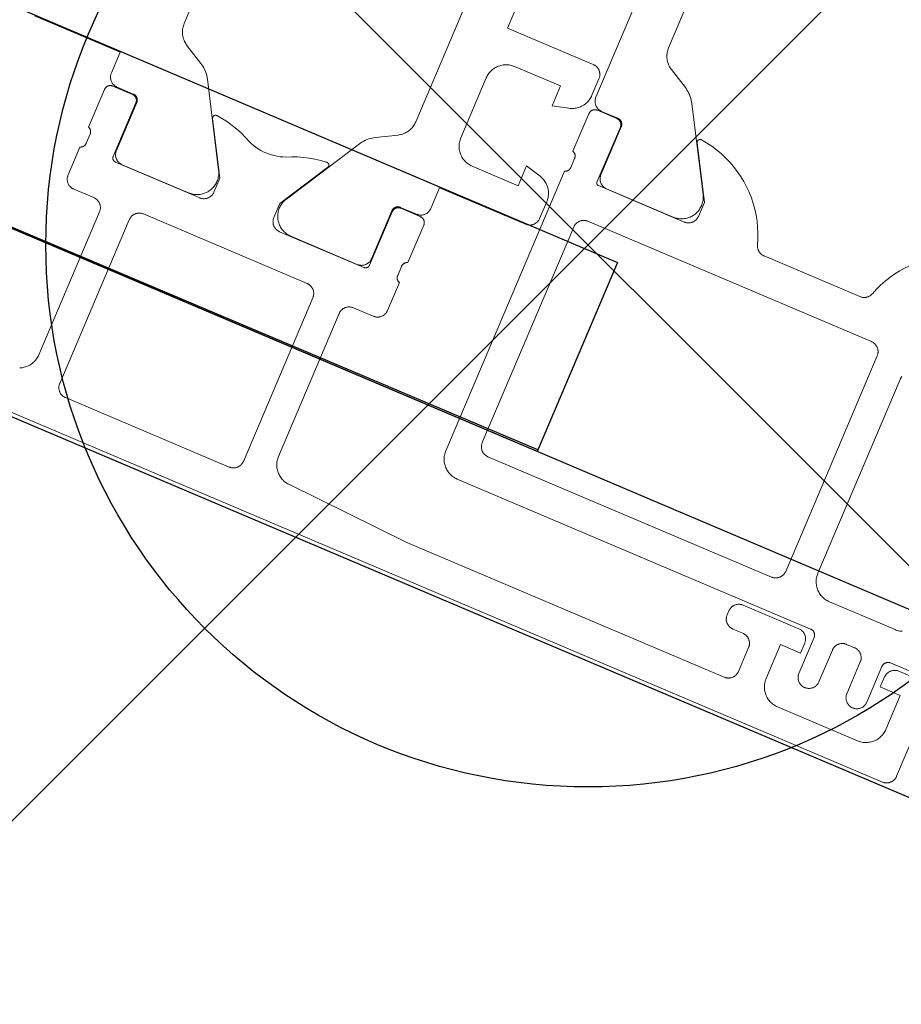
# Model space of a CAD drawing. Header units: metres. Extents: x 63115 to 703450, y -261936 to -53969.
# Tile 29 of 256: x 158402 to 158443, y -143504 to -143459. Entities that reach past the tile are written whole.
import ezdxf

# ---------------------------------------------------------------- set-up
doc = ezdxf.new("R2010")
doc.units = ezdxf.units.M
doc.header["$PDMODE"] = 35
doc.header["$PDSIZE"] = 50
doc.layers.get('0').update_dxf_attribs({"true_color": 0x83b7c5})
doc.layers.add('_01Hulplijnen', color=6, linetype='Continuous', plot=False)
for name, color, linetype in [('_02Binnenwanden', 2, 'Continuous'), ('_03-PROJECTION', 1, 'Continuous'), ('LAYER98', 7, 'Continuous')]:
    doc.layers.add(name, color=color, linetype=linetype)

# ---------------------------------------------------------------- blocks, each defined once
blk = doc.blocks.new('*U184')
at = {"layer": '_02Binnenwanden'}
blk.add_lwpolyline([(-34.969, 1.882), (-34.46, 11.341), (-3.655, 9.683), (1.936, 113.563), (10.264, 113.115), (4.673, 9.235), (35.478, 7.577), (34.969, -1.882)], close=True, dxfattribs=at)
blk = doc.blocks.new('ruit_950x8')
at = {"layer": '_01Hulplijnen'}
blk.add_lwpolyline([(0, 0), (950, 0), (950, 8), (0, 8)], close=True, dxfattribs=at)
blk = doc.blocks.new('*U165')
at = {"layer": '_01Hulplijnen'}
blk.add_point((934.363, 12.684), dxfattribs=at)
at = {"layer": 'LAYER98', "color": 7, "linetype": 'Continuous', "lineweight": 9}
for points in [[(936.691, 19.094), (936.691, 44.174)], [(934.491, 40.77), (934.491, 22.499)], [(937.392, 20.434), (941.691, 20.434), (941.691, 36.474)], [(943.891, 33.07), (943.892, 14.799)], [(955.491, 14.799), (955.492, 33.07)], [(934.491, 22.499), (934.489, 22.446), (934.485, 22.393), (934.478, 22.341), (934.469, 22.289), (934.456, 22.237), (934.441, 22.186), (934.423, 22.137), (934.402, 22.088), (934.38, 22.04), (934.354, 21.994), (934.326, 21.949), (934.296, 21.905), (934.264, 21.863), (934.228, 21.823), (934.191, 21.785), (934.153, 21.749), (934.112, 21.715), (934.07, 21.683), (934.026, 21.654), (933.98, 21.627)], [(933.98, 21.627), (933.066, 21.114)], [(933.066, 21.114), (932.998, 21.073), (932.932, 21.028), (932.867, 20.98), (932.806, 20.928), (932.747, 20.873), (932.691, 20.815), (932.639, 20.754), (932.59, 20.691), (932.544, 20.624), (932.502, 20.556)], [(932.502, 20.556), (930.388, 16.894)], [(936.892, 19.934), (936.892, 19.962), (936.894, 19.989), (936.897, 20.015), (936.903, 20.042), (936.909, 20.068), (936.917, 20.094), (936.927, 20.119), (936.937, 20.144), (936.949, 20.169), (936.963, 20.192), (936.977, 20.215), (936.993, 20.237), (937.01, 20.258), (937.028, 20.278), (937.047, 20.297), (937.067, 20.316), (937.089, 20.333), (937.11, 20.348), (937.134, 20.363), (937.157, 20.376), (937.182, 20.388), (937.206, 20.399), (937.231, 20.408), (937.258, 20.416), (937.284, 20.423), (937.31, 20.428), (937.337, 20.431), (937.364, 20.434), (937.392, 20.434)], [(936.892, 19.103), (936.892, 19.934)], [(917.142, 19.184), (917.417, 19.149), (917.689, 19.099), (917.959, 19.034), (918.224, 18.954), (918.484, 18.86), (918.739, 18.752), (918.987, 18.629), (919.228, 18.494), (919.462, 18.344), (919.686, 18.182), (919.901, 18.008), (920.107, 17.823), (920.302, 17.626), (920.485, 17.419), (920.657, 17.202), (920.817, 16.976), (920.964, 16.741), (921.098, 16.498), (921.218, 16.249), (921.323, 15.993), (921.415, 15.732)], [(927.167, 15.732), (927.259, 15.993), (927.365, 16.249), (927.485, 16.498), (927.618, 16.741), (927.766, 16.976), (927.925, 17.202), (928.097, 17.419), (928.28, 17.626), (928.476, 17.823), (928.681, 18.008), (928.895, 18.182), (929.12, 18.344), (929.353, 18.494), (929.595, 18.629), (929.843, 18.752), (930.098, 18.86), (930.358, 18.954), (930.623, 19.034), (930.892, 19.099), (931.165, 19.149), (931.439, 19.184)], [(931.439, 19.184), (931.447, 19.184), (931.455, 19.184), (931.462, 19.184), (931.47, 19.183), (931.477, 19.182), (931.484, 19.181), (931.492, 19.179), (931.499, 19.177), (931.506, 19.174), (931.513, 19.171), (931.519, 19.167), (931.526, 19.163), (931.532, 19.159), (931.539, 19.155), (931.545, 19.15), (931.55, 19.145), (931.556, 19.139), (931.56, 19.133), (931.564, 19.127), (931.569, 19.121), (931.573, 19.115), (931.576, 19.108), (931.58, 19.101), (931.583, 19.094), (931.585, 19.087), (931.587, 19.08), (931.589, 19.072), (931.59, 19.065), (931.591, 19.057), (931.591, 19.05), (931.591, 19.042), (931.591, 19.035), (931.59, 19.027), (931.589, 19.02), (931.587, 19.012), (931.585, 19.005), (931.582, 18.998), (931.579, 18.991), (931.576, 18.984), (931.572, 18.977)], [(936.191, 18.594), (936.218, 18.595), (936.245, 18.597), (936.272, 18.601), (936.299, 18.606), (936.325, 18.613), (936.351, 18.621), (936.376, 18.63), (936.401, 18.641), (936.426, 18.653), (936.449, 18.666), (936.472, 18.681), (936.494, 18.696), (936.515, 18.713), (936.535, 18.732), (936.554, 18.751), (936.572, 18.771), (936.589, 18.792), (936.605, 18.814), (936.619, 18.837), (936.633, 18.86), (936.644, 18.884), (936.655, 18.909), (936.665, 18.935), (936.673, 18.961), (936.68, 18.987), (936.684, 19.014), (936.688, 19.04), (936.69, 19.067), (936.691, 19.094)], [(937.633, 18.137), (937.58, 18.153), (937.529, 18.171), (937.478, 18.192), (937.43, 18.216), (937.382, 18.243), (937.336, 18.272), (937.291, 18.303), (937.249, 18.337), (937.208, 18.373), (937.169, 18.412), (937.133, 18.452), (937.098, 18.494), (937.066, 18.539), (937.036, 18.584), (937.01, 18.632), (936.985, 18.681), (936.963, 18.731), (936.944, 18.782), (936.928, 18.834), (936.915, 18.887), (936.904, 18.941), (936.897, 18.994), (936.892, 19.049), (936.892, 19.103)], [(931.572, 18.977), (930.191, 16.584), (930.191, 15.884)], [(940.691, 18.934), (938.392, 18.934), (938.392, 17.934), (937.633, 18.137)], [(941.691, 17.934), (941.689, 17.989), (941.685, 18.043), (941.678, 18.096), (941.668, 18.15), (941.654, 18.202), (941.639, 18.254), (941.62, 18.305), (941.599, 18.354), (941.575, 18.403), (941.548, 18.45), (941.518, 18.496), (941.487, 18.54), (941.453, 18.582), (941.417, 18.622), (941.379, 18.66), (941.339, 18.697), (941.296, 18.731), (941.252, 18.762), (941.207, 18.791), (941.159, 18.818), (941.111, 18.842), (941.061, 18.863), (941.011, 18.882), (940.959, 18.898), (940.906, 18.911), (940.852, 18.921), (940.8, 18.929), (940.745, 18.933), (940.691, 18.934)], [(935.081, 18.294), (935.081, 18.311), (935.083, 18.327), (935.085, 18.343), (935.088, 18.359), (935.092, 18.375), (935.097, 18.39), (935.102, 18.405), (935.108, 18.42), (935.116, 18.435), (935.124, 18.449), (935.133, 18.463), (935.142, 18.476), (935.152, 18.489), (935.163, 18.501), (935.175, 18.512), (935.186, 18.523), (935.199, 18.533), (935.213, 18.543), (935.226, 18.551), (935.24, 18.559), (935.255, 18.567), (935.269, 18.573), (935.285, 18.579), (935.301, 18.584), (935.316, 18.587), (935.332, 18.59), (935.349, 18.593), (935.364, 18.594), (935.381, 18.594)], [(935.081, 15.894), (935.081, 18.294)], [(935.111, 18.265), (935.111, 18.281), (935.113, 18.297), (935.115, 18.313), (935.118, 18.329), (935.122, 18.345), (935.127, 18.36), (935.133, 18.375), (935.139, 18.39), (935.146, 18.405), (935.154, 18.419), (935.163, 18.433), (935.172, 18.446), (935.183, 18.459), (935.193, 18.471), (935.205, 18.482), (935.217, 18.493), (935.229, 18.503), (935.243, 18.513), (935.257, 18.522), (935.27, 18.529), (935.285, 18.537), (935.3, 18.543), (935.315, 18.549), (935.331, 18.554), (935.347, 18.557), (935.362, 18.56), (935.379, 18.563), (935.394, 18.564), (935.411, 18.564)], [(935.111, 15.504), (935.111, 18.265)], [(935.381, 18.594), (936.191, 18.594)], [(935.411, 18.564), (936.392, 18.564)], [(936.392, 18.564), (936.407, 18.564), (936.424, 18.563), (936.439, 18.56), (936.456, 18.557), (936.472, 18.554), (936.487, 18.549), (936.502, 18.543), (936.517, 18.537), (936.531, 18.529), (936.546, 18.522), (936.559, 18.513), (936.572, 18.503), (936.585, 18.493), (936.598, 18.482), (936.609, 18.471), (936.62, 18.459), (936.63, 18.446), (936.64, 18.433), (936.648, 18.419), (936.656, 18.405), (936.663, 18.39), (936.67, 18.375), (936.676, 18.36), (936.681, 18.345), (936.684, 18.329), (936.687, 18.313), (936.689, 18.297), (936.69, 18.281), (936.691, 18.265)], [(936.691, 18.265), (936.691, 16.384)], [(941.691, 14.934), (941.691, 17.934)], [(930.388, 16.894), (930.362, 16.847), (930.34, 16.799), (930.319, 16.749), (930.302, 16.698), (930.286, 16.647), (930.274, 16.594), (930.265, 16.542), (930.259, 16.488), (930.255, 16.435), (930.254, 16.381), (930.257, 16.327), (930.262, 16.274), (930.269, 16.221), (930.28, 16.168), (930.294, 16.116), (930.309, 16.065), (930.329, 16.015), (930.351, 15.966), (930.375, 15.918), (930.401, 15.871), (930.431, 15.826), (930.463, 15.783), (930.497, 15.741), (930.533, 15.702), (930.571, 15.664), (930.611, 15.628), (930.653, 15.595), (930.697, 15.564), (930.742, 15.535), (930.789, 15.509), (930.838, 15.485), (930.887, 15.464), (930.937, 15.446), (930.989, 15.43), (931.041, 15.417), (931.094, 15.407), (931.146, 15.4), (931.2, 15.396), (931.254, 15.394)], [(936.691, 16.384), (936.677, 16.38), (936.662, 16.374), (936.648, 16.368), (936.636, 16.361), (936.622, 16.353), (936.609, 16.345), (936.598, 16.336), (936.586, 16.326), (936.574, 16.316), (936.564, 16.305), (936.555, 16.294), (936.545, 16.282), (936.536, 16.269), (936.528, 16.256), (936.521, 16.243), (936.515, 16.229), (936.509, 16.215), (936.504, 16.201), (936.5, 16.186), (936.496, 16.171), (936.494, 16.157), (936.492, 16.141), (936.491, 16.126), (936.491, 16.111)], [(934.581, 15.394), (934.608, 15.395), (934.635, 15.397), (934.662, 15.401), (934.688, 15.406), (934.715, 15.413), (934.741, 15.421), (934.767, 15.43), (934.791, 15.441), (934.815, 15.453), (934.839, 15.466), (934.861, 15.481), (934.884, 15.496), (934.905, 15.513), (934.925, 15.531), (934.944, 15.551), (934.962, 15.571), (934.979, 15.592), (934.995, 15.614), (935.01, 15.637), (935.022, 15.66), (935.035, 15.684), (935.046, 15.709), (935.055, 15.735), (935.062, 15.761), (935.069, 15.787), (935.074, 15.814), (935.078, 15.84), (935.08, 15.868), (935.081, 15.894)], [(936.491, 16.111), (936.491, 15.658)], [(921.415, 15.732), (921.424, 15.706), (921.434, 15.681), (921.446, 15.656), (921.46, 15.632), (921.474, 15.609), (921.489, 15.586), (921.507, 15.565), (921.524, 15.544), (921.544, 15.525), (921.564, 15.506), (921.585, 15.489), (921.607, 15.473), (921.631, 15.458), (921.654, 15.444), (921.679, 15.432), (921.704, 15.421), (921.729, 15.411), (921.756, 15.403), (921.782, 15.396), (921.809, 15.391), (921.837, 15.388), (921.863, 15.385), (921.892, 15.384)], [(926.691, 15.384), (926.719, 15.385), (926.746, 15.388), (926.773, 15.391), (926.8, 15.396), (926.826, 15.403), (926.852, 15.411), (926.878, 15.421), (926.903, 15.432), (926.928, 15.444), (926.952, 15.458), (926.975, 15.473), (926.997, 15.489), (927.018, 15.506), (927.038, 15.525), (927.058, 15.544), (927.075, 15.565), (927.093, 15.586), (927.108, 15.609), (927.123, 15.632), (927.136, 15.656), (927.147, 15.681), (927.158, 15.706), (927.167, 15.732)], [(930.191, 15.884), (930.191, 15.857), (930.194, 15.83), (930.197, 15.804), (930.203, 15.777), (930.209, 15.751), (930.218, 15.725), (930.226, 15.699), (930.237, 15.674), (930.249, 15.65), (930.263, 15.627), (930.277, 15.604), (930.293, 15.582), (930.31, 15.561), (930.328, 15.541), (930.348, 15.521), (930.367, 15.503), (930.389, 15.486), (930.41, 15.471), (930.434, 15.456), (930.457, 15.443), (930.481, 15.431), (930.506, 15.42), (930.531, 15.41), (930.558, 15.403), (930.584, 15.396), (930.61, 15.391), (930.637, 15.387), (930.664, 15.385), (930.691, 15.384)], [(934.991, 15.384), (934.998, 15.385), (935.004, 15.385), (935.011, 15.386), (935.017, 15.387), (935.023, 15.389), (935.029, 15.391), (935.035, 15.393), (935.042, 15.396), (935.048, 15.398), (935.053, 15.402), (935.059, 15.405), (935.063, 15.409), (935.069, 15.413), (935.073, 15.417), (935.078, 15.422), (935.083, 15.427), (935.087, 15.432), (935.091, 15.437), (935.094, 15.442), (935.098, 15.448), (935.1, 15.454), (935.102, 15.46), (935.104, 15.466), (935.106, 15.472), (935.108, 15.479), (935.109, 15.485), (935.11, 15.492), (935.111, 15.498), (935.111, 15.504)], [(936.491, 15.658), (936.491, 15.642), (936.492, 15.627), (936.494, 15.612), (936.496, 15.597), (936.5, 15.583), (936.504, 15.568), (936.509, 15.554), (936.515, 15.54), (936.521, 15.526), (936.528, 15.513), (936.536, 15.5), (936.545, 15.487), (936.555, 15.475), (936.564, 15.464), (936.574, 15.453), (936.586, 15.442), (936.598, 15.433), (936.609, 15.424), (936.622, 15.415), (936.636, 15.408), (936.648, 15.401), (936.662, 15.395), (936.677, 15.389), (936.691, 15.384)], [(921.892, 15.384), (926.691, 15.384)], [(930.691, 15.384), (934.991, 15.384)], [(931.254, 15.394), (934.581, 15.394)], [(936.691, 15.384), (936.691, 1.384)], [(936.892, 13.765), (936.892, 13.82), (936.897, 13.875), (936.904, 13.929), (936.915, 13.982), (936.928, 14.035), (936.944, 14.087), (936.963, 14.138), (936.985, 14.188), (937.01, 14.237), (937.036, 14.285), (937.066, 14.33), (937.098, 14.375), (937.133, 14.417), (937.169, 14.457), (937.208, 14.496), (937.249, 14.532), (937.291, 14.566), (937.336, 14.597), (937.382, 14.626), (937.43, 14.653), (937.478, 14.677), (937.529, 14.698), (937.58, 14.716), (937.633, 14.732)], [(937.633, 14.732), (938.392, 14.934), (938.392, 13.934), (940.691, 13.934)], [(940.691, 13.934), (940.745, 13.936), (940.8, 13.94), (940.852, 13.948), (940.906, 13.958), (940.959, 13.971), (941.011, 13.987), (941.061, 14.005), (941.111, 14.027), (941.159, 14.051), (941.207, 14.078), (941.252, 14.107), (941.296, 14.138), (941.339, 14.172), (941.379, 14.209), (941.417, 14.247), (941.453, 14.287), (941.487, 14.329), (941.518, 14.373), (941.548, 14.419), (941.575, 14.466), (941.599, 14.515), (941.62, 14.564), (941.639, 14.615), (941.654, 14.667), (941.668, 14.72), (941.678, 14.773), (941.685, 14.826), (941.689, 14.88), (941.691, 14.934)], [(943.892, 14.799), (943.892, 14.746), (943.896, 14.693), (943.903, 14.641), (943.913, 14.589), (943.926, 14.537), (943.941, 14.486), (943.959, 14.437), (943.979, 14.388), (944.003, 14.34), (944.028, 14.294), (944.056, 14.249), (944.087, 14.205), (944.119, 14.164), (944.153, 14.124), (944.19, 14.086), (944.229, 14.049), (944.269, 14.015), (944.312, 13.984), (944.356, 13.954), (944.401, 13.927)], [(954.98, 13.927), (955.026, 13.954), (955.07, 13.984), (955.112, 14.015), (955.153, 14.049), (955.191, 14.086), (955.228, 14.124), (955.264, 14.164), (955.296, 14.205), (955.326, 14.249), (955.354, 14.294), (955.38, 14.34), (955.402, 14.388), (955.423, 14.437), (955.441, 14.486), (955.456, 14.537), (955.469, 14.589), (955.478, 14.641), (955.485, 14.693), (955.489, 14.746), (955.491, 14.799)], [(920.591, 13.685), (920.564, 13.684), (920.537, 13.682), (920.51, 13.678), (920.483, 13.673), (920.457, 13.667), (920.432, 13.659), (920.406, 13.649), (920.381, 13.639), (920.357, 13.627), (920.333, 13.613), (920.31, 13.599), (920.288, 13.583), (920.267, 13.566), (920.247, 13.548), (920.228, 13.529), (920.21, 13.508), (920.193, 13.487), (920.178, 13.465), (920.163, 13.442), (920.149, 13.419), (920.138, 13.395), (920.127, 13.37), (920.117, 13.345), (920.109, 13.319), (920.102, 13.292), (920.098, 13.266), (920.094, 13.239), (920.092, 13.212), (920.091, 13.185)], [(934.791, 13.685), (920.591, 13.685)], [(935.291, 13.185), (935.29, 13.212), (935.288, 13.239), (935.284, 13.266), (935.279, 13.292), (935.272, 13.319), (935.265, 13.345), (935.256, 13.37), (935.245, 13.395), (935.232, 13.419), (935.22, 13.442), (935.205, 13.465), (935.189, 13.487), (935.172, 13.508), (935.154, 13.529), (935.135, 13.548), (935.115, 13.566), (935.094, 13.583), (935.071, 13.599), (935.049, 13.613), (935.025, 13.627), (935.001, 13.639), (934.976, 13.649), (934.951, 13.659), (934.925, 13.667), (934.898, 13.673), (934.872, 13.678), (934.845, 13.682), (934.818, 13.684), (934.791, 13.685)], [(936.892, 12.934), (936.892, 13.765)], [(944.401, 13.927), (945.315, 13.414)], [(954.066, 13.414), (954.98, 13.927)], [(918.691, 12.585), (918.689, 12.639), (918.685, 12.693), (918.678, 12.747)], [(920.091, 13.185), (920.091, 2.385)], [(935.291, 2.385), (935.291, 13.185)], [(945.315, 13.414), (945.385, 13.373), (945.451, 13.328), (945.516, 13.28), (945.577, 13.228), (945.636, 13.173), (945.691, 13.115), (945.743, 13.054), (945.793, 12.991), (945.838, 12.925), (945.88, 12.856)], [(953.502, 12.856), (953.544, 12.925), (953.59, 12.991), (953.639, 13.054), (953.691, 13.115), (953.747, 13.173), (953.806, 13.228), (953.867, 13.28), (953.931, 13.328), (953.998, 13.373), (954.066, 13.414)], [(937.392, 12.434), (937.364, 12.435), (937.337, 12.437), (937.31, 12.441), (937.284, 12.446), (937.258, 12.453), (937.231, 12.461), (937.206, 12.47), (937.182, 12.481), (937.157, 12.493), (937.134, 12.506), (937.11, 12.521), (937.089, 12.536), (937.067, 12.553), (937.047, 12.571), (937.028, 12.591), (937.01, 12.611), (936.993, 12.632), (936.977, 12.654), (936.963, 12.677), (936.949, 12.7), (936.937, 12.724), (936.927, 12.749), (936.917, 12.775), (936.909, 12.801), (936.903, 12.827), (936.897, 12.854), (936.894, 12.88), (936.892, 12.907), (936.892, 12.934)], [(945.88, 12.856), (947.994, 9.195)], [(951.388, 9.195), (953.502, 12.856)], [(918.691, 2.885), (918.691, 12.585)], [(941.691, 11.394), (941.691, 12.434), (937.392, 12.434)], [(961.991, 12.434), (957.691, 12.434), (957.691, 11.394)], [(942.191, 10.894), (942.164, 10.895), (942.138, 10.897), (942.11, 10.901), (942.084, 10.906), (942.058, 10.913), (942.031, 10.921), (942.006, 10.93), (941.981, 10.941), (941.957, 10.953), (941.934, 10.966), (941.911, 10.981), (941.889, 10.996), (941.867, 11.013), (941.848, 11.031), (941.828, 11.051), (941.81, 11.071), (941.793, 11.092), (941.777, 11.114), (941.763, 11.137), (941.75, 11.16), (941.737, 11.184), (941.726, 11.209), (941.718, 11.235), (941.71, 11.261), (941.703, 11.287), (941.698, 11.314), (941.694, 11.34), (941.692, 11.367), (941.691, 11.394)], [(946.803, 11.289), (946.8, 11.296), (946.798, 11.303), (946.795, 11.31), (946.793, 11.317), (946.792, 11.324), (946.791, 11.331), (946.79, 11.339), (946.79, 11.346), (946.79, 11.354), (946.791, 11.361), (946.792, 11.368), (946.793, 11.376), (946.795, 11.383), (946.797, 11.39), (946.8, 11.397), (946.803, 11.403), (946.806, 11.41), (946.809, 11.417), (946.813, 11.423), (946.817, 11.429), (946.822, 11.435), (946.827, 11.44), (946.832, 11.445), (946.838, 11.45), (946.843, 11.455), (946.85, 11.459), (946.855, 11.463), (946.861, 11.467), (946.868, 11.471), (946.875, 11.473), (946.882, 11.476), (946.889, 11.478), (946.896, 11.48), (946.903, 11.482), (946.911, 11.483), (946.918, 11.483), (946.926, 11.483), (946.933, 11.483), (946.94, 11.483), (946.947, 11.482), (946.955, 11.481), (946.962, 11.479)], [(946.962, 11.479), (947.23, 11.448), (947.497, 11.402), (947.761, 11.343), (948.02, 11.269), (948.276, 11.182), (948.527, 11.081), (948.772, 10.967)], [(950.61, 10.967), (950.854, 11.083), (951.105, 11.185), (951.36, 11.273), (951.621, 11.346), (951.885, 11.405), (952.151, 11.45), (952.42, 11.479)], [(952.42, 11.479), (952.428, 11.481), (952.434, 11.482), (952.441, 11.483), (952.449, 11.484), (952.456, 11.484), (952.464, 11.484), (952.471, 11.484), (952.478, 11.483), (952.485, 11.482), (952.492, 11.48), (952.499, 11.478), (952.506, 11.476), (952.513, 11.473), (952.519, 11.47), (952.526, 11.466), (952.532, 11.462), (952.538, 11.458), (952.544, 11.454), (952.55, 11.449), (952.555, 11.444), (952.559, 11.439), (952.564, 11.433), (952.568, 11.427), (952.573, 11.421), (952.576, 11.415), (952.58, 11.409), (952.583, 11.402), (952.586, 11.395), (952.588, 11.388), (952.59, 11.381), (952.592, 11.374), (952.593, 11.367), (952.593, 11.36), (952.594, 11.352), (952.594, 11.345), (952.593, 11.338), (952.593, 11.331), (952.591, 11.323), (952.59, 11.316), (952.588, 11.309), (952.585, 11.302), (952.582, 11.296), (952.579, 11.289)], [(957.691, 11.394), (957.69, 11.367), (957.688, 11.34), (957.684, 11.314), (957.68, 11.287), (957.673, 11.261), (957.665, 11.235), (957.655, 11.209), (957.644, 11.184), (957.633, 11.16), (957.619, 11.137), (957.604, 11.114), (957.589, 11.092), (957.572, 11.071), (957.554, 11.051), (957.535, 11.031), (957.515, 11.013), (957.493, 10.996), (957.472, 10.981), (957.449, 10.966), (957.425, 10.953), (957.401, 10.941), (957.376, 10.93), (957.351, 10.921), (957.325, 10.913), (957.299, 10.906), (957.271, 10.901), (957.245, 10.897), (957.218, 10.895), (957.191, 10.894)], [(948.191, 8.184), (948.191, 8.884), (946.803, 11.289)], [(948.772, 10.967), (948.898, 10.919), (949.026, 10.878), (949.157, 10.845), (949.289, 10.818), (949.422, 10.799), (949.557, 10.788), (949.691, 10.785), (949.826, 10.788), (949.96, 10.799), (950.094, 10.818), (950.226, 10.845), (950.356, 10.878), (950.484, 10.919), (950.61, 10.967)], [(952.579, 11.289), (951.191, 8.884), (951.191, 8.184)], [(941.691, 10.565), (941.691, 10.581), (941.693, 10.597), (941.695, 10.613), (941.698, 10.629), (941.702, 10.645), (941.707, 10.66), (941.713, 10.675), (941.719, 10.69), (941.726, 10.705), (941.734, 10.719), (941.743, 10.733), (941.752, 10.746), (941.763, 10.759), (941.773, 10.771), (941.785, 10.782), (941.797, 10.793), (941.809, 10.803), (941.823, 10.813), (941.837, 10.821), (941.851, 10.829), (941.865, 10.837), (941.88, 10.843), (941.895, 10.849), (941.911, 10.854), (941.927, 10.858), (941.942, 10.86), (941.959, 10.863), (941.975, 10.864), (941.991, 10.864)], [(941.691, 8.684), (941.691, 10.565)], [(941.991, 10.864), (942.971, 10.864)], [(943.002, 10.895), (942.191, 10.894)], [(942.971, 10.864), (942.987, 10.864), (943.004, 10.863), (943.019, 10.86), (943.035, 10.858), (943.052, 10.854), (943.067, 10.849), (943.082, 10.843), (943.097, 10.837), (943.111, 10.829), (943.126, 10.821), (943.14, 10.813), (943.152, 10.803), (943.165, 10.793), (943.178, 10.782), (943.188, 10.771), (943.2, 10.759), (943.21, 10.746), (943.22, 10.733), (943.228, 10.719), (943.236, 10.705), (943.243, 10.69), (943.25, 10.675), (943.256, 10.66), (943.26, 10.645), (943.264, 10.629), (943.267, 10.613), (943.269, 10.597), (943.27, 10.581), (943.271, 10.565)], [(943.302, 10.595), (943.301, 10.611), (943.3, 10.627), (943.298, 10.643), (943.295, 10.659), (943.291, 10.675), (943.286, 10.69), (943.28, 10.705), (943.274, 10.721), (943.267, 10.735), (943.259, 10.749), (943.25, 10.763), (943.24, 10.776), (943.23, 10.789), (943.22, 10.801), (943.208, 10.812), (943.196, 10.823), (943.184, 10.833), (943.17, 10.843), (943.156, 10.852), (943.142, 10.859), (943.128, 10.867), (943.112, 10.873), (943.098, 10.879), (943.082, 10.884), (943.066, 10.888), (943.05, 10.89), (943.034, 10.893), (943.017, 10.894), (943.002, 10.895)], [(943.271, 10.565), (943.271, 7.884)], [(943.302, 8.195), (943.302, 10.595)], [(956.381, 10.895), (956.364, 10.894), (956.349, 10.893), (956.332, 10.89), (956.316, 10.888), (956.301, 10.884), (956.285, 10.879), (956.269, 10.873), (956.255, 10.867), (956.24, 10.859), (956.226, 10.852), (956.212, 10.843), (956.199, 10.833), (956.186, 10.823), (956.175, 10.812), (956.163, 10.801), (956.152, 10.789), (956.142, 10.776), (956.132, 10.763), (956.124, 10.749), (956.115, 10.735), (956.108, 10.721), (956.101, 10.705), (956.097, 10.69), (956.092, 10.675), (956.088, 10.659), (956.085, 10.643), (956.082, 10.627), (956.081, 10.611), (956.081, 10.595)], [(956.081, 10.595), (956.081, 8.195)], [(956.111, 10.565), (956.111, 10.581), (956.113, 10.597), (956.115, 10.613), (956.118, 10.629), (956.122, 10.645), (956.127, 10.66), (956.133, 10.675), (956.139, 10.69), (956.146, 10.705), (956.154, 10.719), (956.163, 10.733), (956.172, 10.746), (956.183, 10.759), (956.193, 10.771), (956.205, 10.782), (956.217, 10.793), (956.229, 10.803), (956.243, 10.813), (956.257, 10.821), (956.27, 10.829), (956.285, 10.837), (956.3, 10.843), (956.315, 10.849), (956.331, 10.854), (956.347, 10.858), (956.362, 10.86), (956.379, 10.863), (956.394, 10.864), (956.411, 10.864)], [(956.111, 7.884), (956.111, 10.565)], [(957.191, 10.894), (956.381, 10.895)], [(956.411, 10.864), (957.392, 10.864)], [(957.392, 10.864), (957.407, 10.864), (957.424, 10.863), (957.439, 10.86), (957.456, 10.858), (957.472, 10.854), (957.487, 10.849), (957.502, 10.843), (957.517, 10.837), (957.531, 10.829), (957.546, 10.821), (957.559, 10.813), (957.572, 10.803), (957.585, 10.793), (957.598, 10.782), (957.609, 10.771), (957.62, 10.759), (957.63, 10.746), (957.64, 10.733), (957.648, 10.719), (957.656, 10.705), (957.663, 10.69), (957.67, 10.675), (957.676, 10.66), (957.681, 10.645), (957.684, 10.629), (957.687, 10.613), (957.689, 10.597), (957.69, 10.581), (957.691, 10.565)], [(957.691, 10.565), (957.691, 8.684)], [(947.994, 9.195), (948.02, 9.148), (948.043, 9.099), (948.063, 9.049), (948.081, 8.999), (948.096, 8.947), (948.108, 8.895), (948.117, 8.842), (948.124, 8.789), (948.128, 8.735), (948.128, 8.681), (948.126, 8.628), (948.121, 8.574), (948.113, 8.521), (948.102, 8.468), (948.089, 8.417), (948.072, 8.365), (948.054, 8.315), (948.032, 8.266), (948.008, 8.218), (947.98, 8.172), (947.951, 8.127), (947.92, 8.083), (947.886, 8.042), (947.85, 8.002), (947.811, 7.964), (947.771, 7.929), (947.729, 7.895), (947.685, 7.864), (947.64, 7.836), (947.593, 7.809), (947.545, 7.785), (947.496, 7.765), (947.445, 7.746), (947.393, 7.731), (947.342, 7.718), (947.289, 7.708), (947.235, 7.701), (947.183, 7.696), (947.129, 7.695)], [(952.254, 7.695), (952.2, 7.696), (952.146, 7.701), (952.094, 7.708), (952.041, 7.718), (951.988, 7.731), (951.937, 7.746), (951.887, 7.765), (951.837, 7.785), (951.789, 7.809), (951.742, 7.836), (951.697, 7.864), (951.653, 7.895), (951.611, 7.929), (951.571, 7.964), (951.532, 8.002), (951.496, 8.042), (951.463, 8.083), (951.431, 8.127), (951.401, 8.172), (951.375, 8.218), (951.351, 8.266), (951.329, 8.315), (951.309, 8.365), (951.293, 8.417), (951.279, 8.468), (951.268, 8.521), (951.261, 8.574), (951.256, 8.628), (951.254, 8.681), (951.255, 8.735), (951.258, 8.789), (951.265, 8.842), (951.274, 8.895), (951.286, 8.947), (951.301, 8.999), (951.318, 9.049), (951.339, 9.099), (951.362, 9.148), (951.388, 9.195)], [(941.892, 8.411), (941.891, 8.426), (941.89, 8.442), (941.889, 8.457), (941.886, 8.472), (941.883, 8.486), (941.878, 8.501), (941.873, 8.515), (941.867, 8.529), (941.861, 8.543), (941.853, 8.556), (941.846, 8.569), (941.837, 8.582), (941.828, 8.594), (941.818, 8.605), (941.808, 8.616), (941.797, 8.626), (941.785, 8.636), (941.772, 8.645), (941.76, 8.653), (941.747, 8.661), (941.733, 8.668), (941.72, 8.674), (941.706, 8.68), (941.691, 8.684)], [(957.691, 8.684), (957.677, 8.68), (957.662, 8.674), (957.648, 8.668), (957.636, 8.661), (957.622, 8.653), (957.609, 8.645), (957.598, 8.636), (957.586, 8.626), (957.574, 8.616), (957.564, 8.605), (957.555, 8.594), (957.545, 8.582), (957.536, 8.569), (957.528, 8.556), (957.521, 8.543), (957.515, 8.529), (957.509, 8.515), (957.504, 8.501), (957.5, 8.486), (957.496, 8.472), (957.494, 8.457), (957.492, 8.442), (957.491, 8.426), (957.491, 8.411)], [(941.892, 7.958), (941.892, 8.411)], [(943.802, 7.694), (943.774, 7.695), (943.747, 7.697), (943.721, 7.701), (943.694, 7.706), (943.668, 7.713), (943.642, 7.721), (943.616, 7.73), (943.592, 7.741), (943.567, 7.753), (943.544, 7.766), (943.52, 7.781), (943.499, 7.796), (943.477, 7.814), (943.458, 7.832), (943.438, 7.851), (943.42, 7.871), (943.403, 7.892), (943.388, 7.914), (943.373, 7.937), (943.359, 7.96), (943.348, 7.985), (943.337, 8.01), (943.327, 8.035), (943.319, 8.061), (943.313, 8.087), (943.308, 8.114), (943.305, 8.14), (943.302, 8.168), (943.302, 8.195)], [(947.691, 7.684), (947.718, 7.685), (947.745, 7.687), (947.772, 7.691), (947.799, 7.696), (947.825, 7.703), (947.851, 7.711), (947.876, 7.72), (947.901, 7.731), (947.926, 7.743), (947.949, 7.756), (947.972, 7.771), (947.994, 7.786), (948.015, 7.803), (948.035, 7.821), (948.054, 7.841), (948.072, 7.861), (948.089, 7.882), (948.105, 7.904), (948.119, 7.927), (948.133, 7.95), (948.144, 7.974), (948.155, 7.999), (948.165, 8.025), (948.173, 8.051), (948.18, 8.077), (948.184, 8.104), (948.188, 8.13), (948.19, 8.157), (948.191, 8.184)], [(951.191, 8.184), (951.192, 8.157), (951.194, 8.13), (951.198, 8.104), (951.203, 8.077), (951.209, 8.051), (951.218, 8.025), (951.226, 7.999), (951.237, 7.974), (951.249, 7.95), (951.263, 7.927), (951.277, 7.904), (951.293, 7.882), (951.31, 7.861), (951.328, 7.841), (951.348, 7.821), (951.367, 7.803), (951.389, 7.786), (951.41, 7.771), (951.434, 7.756), (951.457, 7.743), (951.481, 7.731), (951.506, 7.72), (951.531, 7.711), (951.558, 7.703), (951.584, 7.696), (951.61, 7.691), (951.637, 7.687), (951.664, 7.685), (951.691, 7.684)], [(956.081, 8.195), (956.08, 8.168), (956.078, 8.14), (956.074, 8.114), (956.069, 8.087), (956.062, 8.061), (956.055, 8.035), (956.045, 8.01), (956.034, 7.985), (956.022, 7.96), (956.01, 7.937), (955.995, 7.914), (955.978, 7.892), (955.962, 7.871), (955.944, 7.851), (955.925, 7.832), (955.904, 7.814), (955.884, 7.796), (955.861, 7.781), (955.839, 7.766), (955.815, 7.753), (955.791, 7.741), (955.766, 7.73), (955.74, 7.721), (955.715, 7.713), (955.688, 7.706), (955.662, 7.701), (955.635, 7.697), (955.607, 7.695), (955.581, 7.694)], [(957.491, 8.411), (957.491, 7.958)], [(941.691, 7.684), (941.706, 7.689), (941.72, 7.695), (941.733, 7.701), (941.747, 7.708), (941.76, 7.715), (941.772, 7.724), (941.785, 7.733), (941.797, 7.743), (941.808, 7.753), (941.818, 7.764), (941.828, 7.775), (941.837, 7.787), (941.846, 7.8), (941.853, 7.813), (941.861, 7.826), (941.867, 7.84), (941.873, 7.854), (941.878, 7.868), (941.883, 7.883), (941.886, 7.897), (941.889, 7.912), (941.89, 7.927), (941.891, 7.942), (941.892, 7.958)], [(943.271, 7.884), (943.271, 7.874), (943.272, 7.863), (943.273, 7.852), (943.275, 7.841), (943.278, 7.831), (943.281, 7.821), (943.285, 7.81), (943.29, 7.8), (943.294, 7.791), (943.3, 7.781), (943.306, 7.772), (943.311, 7.763), (943.318, 7.755), (943.326, 7.747), (943.334, 7.739), (943.342, 7.732), (943.35, 7.725), (943.359, 7.719), (943.368, 7.713), (943.378, 7.708), (943.387, 7.703), (943.397, 7.699), (943.407, 7.695), (943.418, 7.692), (943.428, 7.689), (943.438, 7.687), (943.449, 7.686), (943.46, 7.685), (943.471, 7.684)], [(955.911, 7.684), (955.922, 7.685), (955.933, 7.686), (955.943, 7.687), (955.954, 7.689), (955.965, 7.692), (955.975, 7.695), (955.985, 7.699), (955.995, 7.703), (956.005, 7.708), (956.015, 7.713), (956.023, 7.719), (956.032, 7.725), (956.041, 7.732), (956.049, 7.739), (956.057, 7.747), (956.063, 7.755), (956.07, 7.763), (956.077, 7.772), (956.083, 7.781), (956.088, 7.791), (956.093, 7.8), (956.097, 7.81), (956.101, 7.821), (956.103, 7.831), (956.106, 7.841), (956.108, 7.852), (956.11, 7.863), (956.111, 7.874), (956.111, 7.884)], [(957.491, 7.958), (957.491, 7.942), (957.492, 7.927), (957.494, 7.912), (957.496, 7.897), (957.5, 7.883), (957.504, 7.868), (957.509, 7.854), (957.515, 7.84), (957.521, 7.826), (957.528, 7.813), (957.536, 7.8), (957.545, 7.787), (957.555, 7.775), (957.564, 7.764), (957.574, 7.753), (957.586, 7.743), (957.598, 7.733), (957.609, 7.724), (957.622, 7.715), (957.636, 7.708), (957.648, 7.701), (957.662, 7.695), (957.677, 7.689), (957.691, 7.684)], [(941.691, 6.285), (941.691, 7.684)], [(943.471, 7.684), (947.691, 7.684)], [(947.129, 7.695), (943.802, 7.694)], [(951.691, 7.684), (955.911, 7.684)], [(955.581, 7.694), (952.254, 7.695)], [(957.691, 7.684), (957.691, 6.285)], [(942.191, 5.785), (942.164, 5.785), (942.137, 5.787), (942.11, 5.791), (942.084, 5.796), (942.058, 5.803), (942.031, 5.811), (942.006, 5.82), (941.981, 5.831), (941.957, 5.843), (941.934, 5.856), (941.91, 5.87), (941.889, 5.886), (941.867, 5.903), (941.848, 5.921), (941.828, 5.941), (941.81, 5.961), (941.793, 5.982), (941.777, 6.004), (941.763, 6.027), (941.749, 6.05), (941.737, 6.075), (941.726, 6.099), (941.718, 6.125), (941.709, 6.151), (941.703, 6.177), (941.697, 6.203), (941.694, 6.23), (941.691, 6.257), (941.691, 6.285)], [(945.591, 5.984), (945.564, 5.984), (945.537, 5.982), (945.511, 5.978), (945.483, 5.973), (945.457, 5.966), (945.432, 5.958), (945.406, 5.949), (945.381, 5.938), (945.357, 5.926), (945.333, 5.913), (945.31, 5.898), (945.289, 5.882), (945.267, 5.866), (945.247, 5.848), (945.228, 5.828), (945.21, 5.808), (945.193, 5.787), (945.178, 5.765), (945.163, 5.742), (945.149, 5.719), (945.138, 5.694), (945.127, 5.67), (945.117, 5.644), (945.109, 5.618), (945.102, 5.592), (945.098, 5.565), (945.094, 5.538), (945.092, 5.512), (945.091, 5.484)], [(953.791, 5.984), (945.591, 5.984)], [(954.291, 5.484), (954.29, 5.512), (954.288, 5.538), (954.284, 5.565), (954.279, 5.592), (954.272, 5.618), (954.265, 5.644), (954.256, 5.67), (954.245, 5.694), (954.232, 5.719), (954.22, 5.742), (954.205, 5.765), (954.189, 5.787), (954.172, 5.808), (954.154, 5.828), (954.135, 5.848), (954.115, 5.866), (954.094, 5.882), (954.071, 5.898), (954.049, 5.913), (954.025, 5.926), (954.001, 5.938), (953.976, 5.949), (953.951, 5.958), (953.925, 5.966), (953.898, 5.973), (953.872, 5.978), (953.845, 5.982), (953.818, 5.984), (953.791, 5.984)], [(957.691, 6.285), (957.69, 6.257), (957.688, 6.23), (957.684, 6.203), (957.68, 6.177), (957.673, 6.151), (957.665, 6.125), (957.655, 6.099), (957.644, 6.075), (957.633, 6.05), (957.619, 6.027), (957.605, 6.004), (957.589, 5.982), (957.572, 5.961), (957.554, 5.941), (957.535, 5.921), (957.515, 5.903), (957.494, 5.886), (957.472, 5.87), (957.449, 5.856), (957.426, 5.843), (957.401, 5.831), (957.376, 5.82), (957.351, 5.811), (957.325, 5.803), (957.299, 5.796), (957.272, 5.791), (957.245, 5.787), (957.218, 5.785), (957.191, 5.785)], [(943.191, 5.785), (942.191, 5.785)], [(943.691, 5.285), (943.69, 5.311), (943.688, 5.338), (943.684, 5.365), (943.68, 5.392), (943.673, 5.418), (943.665, 5.444), (943.655, 5.47), (943.644, 5.494), (943.633, 5.519), (943.619, 5.542), (943.605, 5.565), (943.589, 5.587), (943.572, 5.608), (943.554, 5.628), (943.535, 5.647), (943.515, 5.666), (943.494, 5.682), (943.472, 5.698), (943.449, 5.713), (943.426, 5.726), (943.401, 5.738), (943.376, 5.749), (943.351, 5.758), (943.325, 5.766), (943.299, 5.773), (943.272, 5.778), (943.245, 5.782), (943.218, 5.784), (943.191, 5.785)], [(945.091, 5.484), (945.091, -2.715)], [(954.291, -2.715), (954.291, 5.484)], [(956.191, 5.785), (956.164, 5.784), (956.137, 5.782), (956.11, 5.778), (956.084, 5.773), (956.058, 5.766), (956.031, 5.758), (956.006, 5.749), (955.981, 5.738), (955.957, 5.726), (955.934, 5.713), (955.91, 5.698), (955.889, 5.682), (955.867, 5.666), (955.848, 5.647), (955.828, 5.628), (955.81, 5.608), (955.793, 5.587), (955.777, 5.565), (955.763, 5.542), (955.749, 5.519), (955.737, 5.494), (955.726, 5.47), (955.718, 5.444), (955.709, 5.418), (955.703, 5.392), (955.697, 5.365), (955.694, 5.338), (955.691, 5.311), (955.691, 5.285)], [(957.191, 5.785), (956.191, 5.785)], [(943.691, -1.871), (943.691, 5.285)], [(955.691, 5.285), (955.691, -1.871)], [(914.072, 1.937), (914.124, 1.921), (914.176, 1.908), (914.229, 1.898), (914.283, 1.891), (914.337, 1.886), (914.392, 1.885)], [(917.691, 1.885), (917.745, 1.886), (917.799, 1.891), (917.852, 1.898), (917.906, 1.908), (917.959, 1.921), (918.011, 1.937), (918.061, 1.956), (918.111, 1.977), (918.159, 2.001), (918.207, 2.028), (918.252, 2.057), (918.296, 2.089), (918.339, 2.123), (918.379, 2.159), (918.417, 2.197), (918.453, 2.237), (918.487, 2.28), (918.518, 2.324), (918.548, 2.369), (918.574, 2.416), (918.599, 2.465), (918.62, 2.515), (918.639, 2.566), (918.654, 2.617), (918.668, 2.67), (918.678, 2.723), (918.685, 2.777), (918.689, 2.831), (918.691, 2.885)], [(920.091, 2.385), (920.092, 2.358), (920.094, 2.331), (920.098, 2.304), (920.102, 2.277), (920.109, 2.251), (920.117, 2.225), (920.127, 2.2), (920.138, 2.175), (920.149, 2.151), (920.163, 2.127), (920.178, 2.104), (920.193, 2.082), (920.21, 2.061), (920.228, 2.041), (920.247, 2.022), (920.267, 2.004), (920.288, 1.987), (920.31, 1.971), (920.333, 1.956), (920.357, 1.943), (920.381, 1.931), (920.406, 1.92), (920.432, 1.911), (920.457, 1.903), (920.483, 1.897), (920.51, 1.891), (920.537, 1.888), (920.564, 1.886), (920.591, 1.885)], [(934.791, 1.885), (934.818, 1.886), (934.845, 1.888), (934.872, 1.891), (934.898, 1.897), (934.925, 1.903), (934.951, 1.911), (934.976, 1.92), (935.001, 1.931), (935.025, 1.943), (935.049, 1.956), (935.071, 1.971), (935.094, 1.987), (935.115, 2.004), (935.135, 2.022), (935.154, 2.041), (935.172, 2.061), (935.189, 2.082), (935.205, 2.104), (935.22, 2.127), (935.232, 2.151), (935.245, 2.175), (935.256, 2.2), (935.265, 2.225), (935.272, 2.251), (935.279, 2.277), (935.284, 2.304), (935.288, 2.331), (935.29, 2.358), (935.291, 2.385)], [(914.392, 1.885), (917.691, 1.885)], [(920.591, 1.885), (934.791, 1.885)], [(936.691, 1.384), (936.689, 1.33), (936.685, 1.276), (936.678, 1.223), (936.668, 1.17), (936.654, 1.117), (936.639, 1.065), (936.62, 1.014), (936.599, 0.964), (936.574, 0.916), (936.548, 0.869), (936.518, 0.823), (936.487, 0.779), (936.453, 0.737), (936.417, 0.697), (936.379, 0.659), (936.339, 0.622), (936.296, 0.588), (936.252, 0.557), (936.207, 0.528), (936.159, 0.501), (936.111, 0.477), (936.061, 0.455), (936.011, 0.437), (935.959, 0.421), (935.906, 0.408), (935.852, 0.398), (935.799, 0.39), (935.745, 0.386), (935.691, 0.384)], [(913.99, 0.384), (912.191, 0.384)], [(912.191, 0.184), (913.491, 0.184)], [(913.491, 0.184), (913.518, 0.184), (913.545, 0.181), (913.572, 0.178), (913.599, 0.173), (913.625, 0.166), (913.65, 0.158), (913.676, 0.149), (913.701, 0.138), (913.726, 0.126), (913.749, 0.113), (913.771, 0.098), (913.794, 0.082), (913.814, 0.066), (913.835, 0.047), (913.854, 0.028), (913.872, 0.008), (913.89, -0.013), (913.905, -0.035), (913.92, -0.058), (913.933, -0.081), (913.945, -0.106), (913.956, -0.131), (913.965, -0.156), (913.973, -0.182), (913.979, -0.208), (913.984, -0.235), (913.988, -0.262), (913.99, -0.288), (913.991, -0.316)], [(914.29, 0.084), (914.29, 0.101), (914.289, 0.117), (914.286, 0.133), (914.283, 0.149), (914.279, 0.165), (914.274, 0.18), (914.269, 0.195), (914.263, 0.21), (914.256, 0.225), (914.247, 0.239), (914.238, 0.253), (914.229, 0.266), (914.219, 0.279), (914.208, 0.291), (914.196, 0.302), (914.184, 0.313), (914.172, 0.323), (914.159, 0.333), (914.145, 0.341), (914.131, 0.349), (914.116, 0.357), (914.101, 0.363), (914.086, 0.369), (914.07, 0.373), (914.055, 0.377), (914.039, 0.38), (914.022, 0.383), (914.007, 0.384), (913.99, 0.384)], [(914.29, -1.706), (914.29, 0.084)], [(915.79, 0.384), (915.764, 0.384), (915.736, 0.381), (915.709, 0.378), (915.683, 0.373), (915.656, 0.366), (915.631, 0.358), (915.605, 0.349), (915.58, 0.338), (915.556, 0.326), (915.532, 0.313), (915.51, 0.298), (915.487, 0.283), (915.467, 0.265), (915.446, 0.247), (915.428, 0.228), (915.409, 0.208), (915.392, 0.187), (915.376, 0.165), (915.362, 0.142), (915.349, 0.119), (915.337, 0.094), (915.326, 0.069), (915.316, 0.044), (915.309, 0.018), (915.302, -0.008), (915.297, -0.035), (915.293, -0.061), (915.291, -0.089), (915.29, -0.116)], [(916.19, 0.384), (915.79, 0.384)], [(916.69, -0.116), (916.689, -0.089), (916.687, -0.061), (916.684, -0.035), (916.679, -0.008), (916.672, 0.018), (916.664, 0.044), (916.654, 0.069), (916.643, 0.094), (916.632, 0.119), (916.619, 0.142), (916.604, 0.165), (916.588, 0.187), (916.571, 0.208), (916.554, 0.228), (916.534, 0.247), (916.514, 0.265), (916.493, 0.283), (916.471, 0.298), (916.448, 0.313), (916.425, 0.326), (916.4, 0.338), (916.375, 0.349), (916.35, 0.358), (916.324, 0.366), (916.298, 0.373), (916.271, 0.378), (916.244, 0.381), (916.218, 0.384), (916.19, 0.384)], [(917.99, 0.384), (917.975, 0.384), (917.958, 0.383), (917.942, 0.38), (917.926, 0.377), (917.91, 0.373), (917.894, 0.369), (917.88, 0.363), (917.864, 0.357), (917.85, 0.349), (917.836, 0.341), (917.822, 0.333), (917.809, 0.323), (917.796, 0.313), (917.784, 0.302), (917.772, 0.291), (917.762, 0.279), (917.752, 0.266), (917.742, 0.253), (917.733, 0.239), (917.726, 0.225), (917.718, 0.211), (917.712, 0.195), (917.706, 0.18), (917.701, 0.165), (917.697, 0.149), (917.694, 0.133), (917.692, 0.117), (917.69, 0.101), (917.69, 0.085)], [(917.69, 0.085), (917.69, -1.706)], [(935.691, 0.384), (917.99, 0.384)], [(917.991, -0.316), (917.992, -0.288), (917.994, -0.262), (917.998, -0.235), (918.003, -0.208), (918.01, -0.182), (918.017, -0.156), (918.026, -0.131), (918.037, -0.106), (918.05, -0.081), (918.062, -0.058), (918.077, -0.035), (918.093, -0.013), (918.11, 0.008), (918.128, 0.028), (918.147, 0.047), (918.167, 0.066), (918.188, 0.082), (918.211, 0.098), (918.233, 0.113), (918.257, 0.126), (918.281, 0.138), (918.306, 0.149), (918.331, 0.158), (918.357, 0.166), (918.384, 0.173), (918.41, 0.178), (918.437, 0.181), (918.464, 0.184), (918.491, 0.184)], [(918.491, 0.184), (921.291, 0.184)], [(921.291, 0.184), (921.318, 0.184), (921.346, 0.181), (921.372, 0.178), (921.398, 0.173), (921.425, 0.166), (921.451, 0.158), (921.476, 0.149), (921.501, 0.138), (921.525, 0.126), (921.549, 0.113), (921.571, 0.098), (921.594, 0.082), (921.615, 0.066), (921.635, 0.047), (921.654, 0.028), (921.672, 0.008), (921.689, -0.013), (921.705, -0.035), (921.72, -0.058), (921.733, -0.081), (921.745, -0.106), (921.756, -0.131), (921.765, -0.156), (921.772, -0.182), (921.779, -0.208), (921.784, -0.235), (921.788, -0.262), (921.79, -0.288), (921.791, -0.316)], [(911.691, -4.316), (911.691, -0.316)], [(913.991, -0.316), (913.991, -0.816), (912.991, -0.816), (912.991, -2.516)], [(915.29, -0.116), (915.29, -1.706)], [(916.69, -1.706), (916.69, -0.116)], [(918.991, -2.516), (918.991, -0.816), (917.991, -0.816), (917.991, -0.316)], [(921.791, -0.316), (921.791, -0.516)], [(921.791, -0.516), (921.79, -0.543), (921.788, -0.57), (921.784, -0.597), (921.779, -0.623), (921.772, -0.649), (921.765, -0.675), (921.756, -0.701), (921.745, -0.725), (921.733, -0.75), (921.72, -0.773), (921.705, -0.796), (921.689, -0.818), (921.672, -0.839), (921.654, -0.86), (921.635, -0.879), (921.615, -0.897), (921.594, -0.914), (921.571, -0.929), (921.549, -0.944), (921.525, -0.957), (921.501, -0.969), (921.476, -0.98), (921.451, -0.989), (921.425, -0.997), (921.398, -1.004), (921.372, -1.009), (921.346, -1.013), (921.318, -1.015), (921.291, -1.016)], [(920.791, -1.016), (920.764, -1.016), (920.737, -1.018), (920.71, -1.022), (920.684, -1.027), (920.657, -1.034), (920.632, -1.042), (920.606, -1.051), (920.581, -1.062), (920.557, -1.074), (920.533, -1.087), (920.511, -1.102), (920.488, -1.118), (920.468, -1.134), (920.447, -1.152), (920.428, -1.172), (920.41, -1.192), (920.393, -1.213), (920.377, -1.235), (920.362, -1.258), (920.35, -1.281), (920.337, -1.306), (920.327, -1.33), (920.317, -1.356), (920.309, -1.382), (920.303, -1.408), (920.298, -1.435), (920.294, -1.462), (920.292, -1.488), (920.291, -1.516)], [(921.291, -1.016), (920.791, -1.016)], [(915.29, -1.706), (915.29, -1.733), (915.287, -1.76), (915.284, -1.787), (915.278, -1.813), (915.272, -1.84), (915.264, -1.865), (915.255, -1.891), (915.244, -1.916), (915.232, -1.94), (915.219, -1.964), (915.204, -1.986), (915.188, -2.008), (915.172, -2.029), (915.153, -2.049), (915.134, -2.069), (915.114, -2.087), (915.093, -2.104), (915.071, -2.12), (915.048, -2.134), (915.024, -2.147), (915, -2.16), (914.976, -2.17), (914.95, -2.18), (914.924, -2.187), (914.897, -2.194), (914.871, -2.199), (914.845, -2.203), (914.817, -2.205), (914.79, -2.206), (914.764, -2.205), (914.736, -2.203), (914.71, -2.199), (914.683, -2.194), (914.656, -2.187), (914.631, -2.18), (914.605, -2.17), (914.58, -2.16), (914.557, -2.147), (914.532, -2.134), (914.51, -2.12), (914.488, -2.104), (914.467, -2.087), (914.446, -2.069), (914.428, -2.049), (914.409, -2.029), (914.392, -2.008), (914.377, -1.986), (914.362, -1.964), (914.349, -1.94), (914.337, -1.916), (914.326, -1.891), (914.316, -1.865), (914.309, -1.84), (914.302, -1.813), (914.297, -1.787), (914.293, -1.76), (914.291, -1.733), (914.29, -1.706)], [(917.69, -1.706), (917.689, -1.733), (917.687, -1.76), (917.684, -1.787), (917.679, -1.813), (917.672, -1.84), (917.664, -1.865), (917.654, -1.891), (917.643, -1.916), (917.632, -1.94), (917.618, -1.964), (917.603, -1.986), (917.588, -2.008), (917.571, -2.029), (917.553, -2.049), (917.534, -2.069), (917.514, -2.087), (917.493, -2.104), (917.471, -2.12), (917.448, -2.134), (917.425, -2.147), (917.4, -2.16), (917.375, -2.17), (917.35, -2.18), (917.324, -2.187), (917.298, -2.194), (917.271, -2.199), (917.244, -2.203), (917.217, -2.205), (917.19, -2.206), (917.163, -2.205), (917.136, -2.203), (917.109, -2.199), (917.083, -2.194), (917.057, -2.187), (917.03, -2.18), (917.005, -2.17), (916.98, -2.16), (916.956, -2.147), (916.933, -2.134), (916.909, -2.12), (916.888, -2.104), (916.866, -2.087), (916.847, -2.069), (916.827, -2.049), (916.809, -2.029), (916.792, -2.008), (916.776, -1.986), (916.762, -1.964), (916.748, -1.94), (916.736, -1.916), (916.726, -1.891), (916.717, -1.865), (916.708, -1.84), (916.702, -1.813), (916.697, -1.787), (916.693, -1.76), (916.691, -1.733), (916.69, -1.706)], [(920.291, -1.516), (920.291, -2.715)], [(942.748, -2.87), (942.802, -2.865), (942.855, -2.858), (942.908, -2.847), (942.961, -2.834), (943.013, -2.818), (943.063, -2.799), (943.113, -2.778), (943.161, -2.754), (943.208, -2.727), (943.254, -2.698), (943.298, -2.666), (943.34, -2.632), (943.38, -2.596), (943.418, -2.558), (943.454, -2.517), (943.488, -2.475), (943.519, -2.431), (943.549, -2.386), (943.575, -2.339), (943.599, -2.29), (943.62, -2.241), (943.639, -2.19), (943.655, -2.138), (943.668, -2.086), (943.678, -2.033), (943.685, -1.979), (943.689, -1.925), (943.691, -1.871)], [(955.691, -1.871), (955.692, -1.925), (955.697, -1.979), (955.704, -2.033), (955.715, -2.086), (955.727, -2.138), (955.743, -2.19), (955.762, -2.241), (955.783, -2.29), (955.808, -2.339), (955.834, -2.386), (955.863, -2.431), (955.894, -2.475), (955.928, -2.517), (955.964, -2.558), (956.002, -2.596), (956.043, -2.632), (956.085, -2.666), (956.128, -2.698), (956.174, -2.727), (956.221, -2.754), (956.269, -2.778)], [(912.991, -2.516), (912.992, -2.57), (912.997, -2.624), (913.004, -2.677), (913.015, -2.731), (913.027, -2.783), (913.044, -2.835), (913.062, -2.886), (913.084, -2.935), (913.107, -2.984), (913.135, -3.031), (913.163, -3.077), (913.195, -3.121), (913.228, -3.163), (913.266, -3.203), (913.304, -3.242), (913.344, -3.278), (913.386, -3.312), (913.43, -3.343), (913.476, -3.372), (913.522, -3.399), (913.571, -3.423), (913.621, -3.444), (913.672, -3.463), (913.724, -3.479), (913.776, -3.492), (913.829, -3.502), (913.883, -3.51), (913.936, -3.514), (913.991, -3.516)], [(917.991, -3.516), (918.045, -3.514), (918.1, -3.51), (918.153, -3.502), (918.206, -3.492), (918.259, -3.479), (918.31, -3.463), (918.361, -3.444), (918.411, -3.423), (918.46, -3.399), (918.507, -3.372), (918.553, -3.343), (918.597, -3.312), (918.639, -3.278), (918.679, -3.242), (918.717, -3.203), (918.753, -3.163), (918.787, -3.121), (918.818, -3.077), (918.848, -3.031), (918.875, -2.984), (918.898, -2.935), (918.92, -2.886), (918.938, -2.835), (918.955, -2.783), (918.968, -2.731), (918.977, -2.677), (918.985, -2.624), (918.989, -2.57), (918.991, -2.516)], [(920.291, -2.715), (920.292, -2.743), (920.294, -2.77), (920.298, -2.797), (920.303, -2.823), (920.309, -2.849), (920.317, -2.875), (920.327, -2.901), (920.337, -2.925), (920.35, -2.95), (920.362, -2.973), (920.377, -2.996), (920.393, -3.018), (920.41, -3.039), (920.428, -3.059), (920.447, -3.079), (920.468, -3.097), (920.488, -3.114), (920.511, -3.13), (920.533, -3.144), (920.557, -3.157), (920.581, -3.169), (920.606, -3.18), (920.632, -3.189), (920.657, -3.197), (920.684, -3.204), (920.71, -3.209), (920.737, -3.213), (920.764, -3.215), (920.791, -3.215)], [(945.091, -2.715), (945.092, -2.743), (945.094, -2.77), (945.098, -2.797), (945.102, -2.823), (945.109, -2.849), (945.117, -2.875), (945.127, -2.901), (945.138, -2.925), (945.149, -2.95), (945.163, -2.973), (945.178, -2.996), (945.193, -3.018), (945.21, -3.039), (945.228, -3.059), (945.247, -3.079), (945.267, -3.097), (945.289, -3.114), (945.31, -3.129), (945.333, -3.144), (945.357, -3.157), (945.381, -3.169), (945.406, -3.18), (945.432, -3.189), (945.457, -3.197), (945.483, -3.204), (945.511, -3.209), (945.537, -3.213), (945.564, -3.215), (945.591, -3.215)], [(953.791, -3.215), (953.818, -3.215), (953.845, -3.213), (953.872, -3.209), (953.898, -3.204), (953.925, -3.197), (953.951, -3.189), (953.976, -3.18), (954.001, -3.169), (954.025, -3.157), (954.049, -3.144), (954.071, -3.129), (954.094, -3.114), (954.115, -3.097), (954.135, -3.079), (954.154, -3.059), (954.172, -3.039), (954.189, -3.018), (954.205, -2.996), (954.22, -2.973), (954.232, -2.95), (954.245, -2.925), (954.256, -2.901), (954.265, -2.875), (954.272, -2.849), (954.279, -2.823), (954.284, -2.797), (954.288, -2.77), (954.29, -2.743), (954.291, -2.715)], [(920.791, -3.215), (936.691, -3.215), (942.748, -2.87)], [(913.991, -3.516), (917.991, -3.516)], [(945.591, -3.215), (953.791, -3.215)], [(912.191, -4.816), (912.164, -4.815), (912.137, -4.813), (912.11, -4.809), (912.084, -4.804), (912.058, -4.797), (912.031, -4.789), (912.006, -4.78), (911.981, -4.769), (911.957, -4.757), (911.934, -4.744), (911.91, -4.729), (911.889, -4.714), (911.867, -4.697), (911.848, -4.679), (911.828, -4.659), (911.81, -4.639), (911.793, -4.618), (911.777, -4.596), (911.763, -4.573), (911.749, -4.55), (911.737, -4.526), (911.726, -4.501), (911.718, -4.475), (911.709, -4.449), (911.703, -4.423), (911.697, -4.396), (911.694, -4.37), (911.691, -4.343), (911.691, -4.316)], [(987.191, -4.816), (912.191, -4.816)]]:
    blk.add_lwpolyline(points, dxfattribs=at)
blk = doc.blocks.new('pui_02')
blk.add_lwpolyline([(-3673.154, -2219.845), (-3737.654, -2192.546)])
at = {"layer": '_02Binnenwanden', "rotation": 340.0806938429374}
blk.add_blockref('*U184', (-3705.419, -2206.229), dxfattribs=at)
at = {"layer": '_03-PROJECTION', "xscale": -1, "rotation": 337}
for name, p in [('*U165', (-2815.71, -2587.147)), ('ruit_950x8', (-2834.065, -2584.787))]:
    blk.add_blockref(name, p, dxfattribs=at)

msp = doc.modelspace()

# ---------------------------------------------------------------- block references
at = {"layer": '_02Binnenwanden'}
msp.add_blockref('pui_02', (162099.369, -141258.61), dxfattribs=at)

doc.saveas('drawing.dxf')
